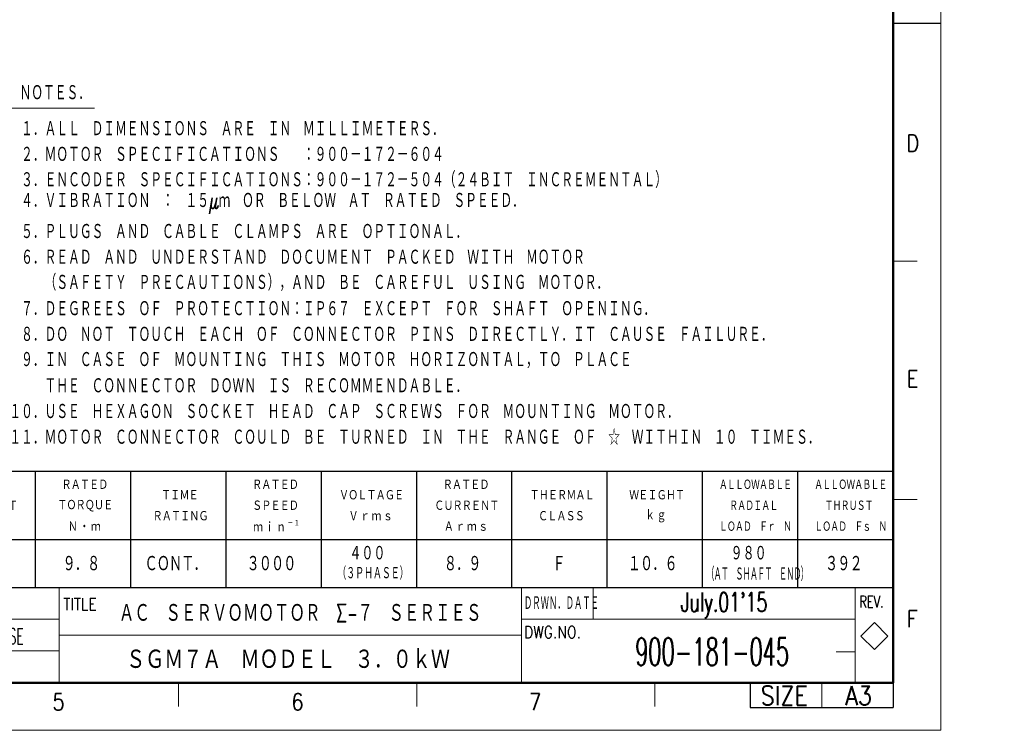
# Model space of a CAD drawing. Header units: millimetres. Extents: x 0 to 1300, y 0 to 891.
# Tile 126 of 146: x 680 to 1300, y 0 to 448. Entities that reach past the tile are written whole.
import ezdxf

# ---------------------------------------------------------------- set-up
doc = ezdxf.new("R2010")
doc.units = ezdxf.units.MM
doc.header["$LTSCALE"] = 0.545669
doc.layers.add('NoLayerName_001', color=7, linetype='Continuous')
doc.layers.add('NoLayerName_002', color=7, linetype='Continuous')
doc.styles.get("Standard").update_dxf_attribs({"font": 'txt', "bigfont": 'extfont2'})

# ---------------------------------------------------------------- blocks, each defined once
blk = doc.blocks.new('JZB_0004')
at = {"layer": 'NoLayerName_002', "color": 3, "lineweight": 13}
for s, insert, char_height, attachment_point in [("\\A1;\\W0.6667;July.01'15", (237.32, 14.64), 4, 5), ('\\A1;\\W0.7395;ＡＣ\u3000ＳＥＲＶＯＭＯＴＯＲ\u3000Σ-７\u3000ＳＥＲＩＥＳ', (110.32, 13.01), 4, 4), ('\\A1;\\W0.5714;T.HIROSE', (84.82, 8.14), 3.27, 5), ('\\A1;\\W0.5593;900-181-045', (234.82, 4.89), 5.82, 5), ('\\A1;\\W0.8333;ＳＧＭ７Ａ\u3000ＭＯＤＥＬ\u3000３．０ｋＷ', (145.82, 3.26), 4.36, 5)]:
    blk.add_mtext(s, dxfattribs=dict(at, insert=insert, char_height=char_height, attachment_point=attachment_point))

msp = doc.modelspace()

# ---------------------------------------------------------------- linework, layer by layer
at = {"layer": 'NoLayerName_001', "color": 7, "linetype": 'Continuous', "lineweight": 13}
for p, q in [((1260, 0), (1260, 891)), ((1040.99999923, 69.9999), (1040.99999988, 90)), ((1218.13493316, 67.85495525), (1209.64965178, 59.36967388)), ((1226.62021453, 59.36967388), (1218.13493316, 67.85495525)), ((1209.64965178, 59.36967388), (1218.13493316, 50.8843925)), ((1218.13493316, 50.8843925), (1226.62021453, 59.36967388)), ((1185, 30), (1185, 14.36967313)), ((1260, 0), (0, 0))]:
    msp.add_line(p, q, dxfattribs=at)
at = {"layer": 'NoLayerName_001', "color": 7, "linetype": 'Continuous', "lineweight": 50}
for p, q in [((1230, 861), (1230, 30)), ((1230, 30), (75, 30))]:
    msp.add_line(p, q, dxfattribs=at)
at = {"layer": 'NoLayerName_001', "color": 7, "linetype": 'Continuous', "lineweight": 25}
for p, q in [((1230, 445.5), (1260, 445.5)), ((495.00004704, 163.19999532), (1230, 163.19999532)), ((690.00003456, 90), (690.00003456, 163.19999532)), ((750.00003072, 90), (750.00003072, 163.19999532)), ((810.00002688, 90), (810.00002688, 163.19999532)), ((870.00002304, 90), (870.00002304, 163.19999532)), ((930.0000192, 90), (930.0000192, 163.19999532)), ((990.00001536, 90), (990.00001536, 163.19999532)), ((1050.00001152, 90), (1050.00001152, 163.19999532)), ((1110.00000768, 90), (1110.00000768, 163.19999532)), ((1170.00000384, 90), (1170.00000384, 163.19999532)), ((1230, 90), (1230, 163.19999532)), ((1230, 90), (1230, 150)), ((1230, 119.99999808), (495.00004704, 119.99999808)), ((75, 90), (1230, 90)), ((495, 90), (1230, 90)), ((495.00004704, 90), (1230, 90)), ((1140, 30), (1140, 14.36967313)), ((1230, 30), (1230, 15)), ((1230, 29.36967313), (1230, 14.36967313)), ((1230, 29.36967313), (1230, 14.36967313)), ((1140, 14.36967313), (1230, 14.36967313))]:
    msp.add_line(p, q, dxfattribs=at)
at = {"layer": 'NoLayerName_001', "color": 4, "linetype": 'Continuous', "lineweight": 13}
msp.add_line((673.09998424, 392.00007645), (727.09998078, 392.00007645), dxfattribs=at)
at = {"layer": 'NoLayerName_001', "color": 2, "linetype": 'Continuous', "lineweight": 13}
for p, q in [((1230, 295.5), (1245, 295.5)), ((1245, 145.5), (1230, 145.5)), ((704.99999985, 30), (705.00000132, 90)), ((995.99999988, 90), (995.99999794, 30)), ((1206, 30), (1206, 90)), ((1206, 89.36967291), (1206, 30)), ((705.00000038, 69.9999), (584.99999965, 69.9999)), ((996, 69.9999), (1205.9999998, 69.9999)), ((995.99999832, 60), (705.00000074, 60)), ((705.00000032, 50.0062505), (584.9999988, 50.0062505)), ((1206, 49.36977313), (1194, 49.36977313)), ((780, 30), (780, 15)), ((930, 30), (930, 15)), ((1080, 30), (1080, 15))]:
    msp.add_line(p, q, dxfattribs=at)

# ---------------------------------------------------------------- block references
at = {"layer": 'NoLayerName_001', "xscale": 3, "yscale": 3, "zscale": 3}
msp.add_blockref('JZB_0004', (411.54748535, 34.84499931), dxfattribs=at)

# ---------------------------------------------------------------- texts
at = {"layer": 'NoLayerName_001', "color": 7, "lineweight": 13}
for s, insert, char_height, attachment_point in [('\\A1;\\W0.6667;ＮＯＴＥＳ．', (679.98796625, 401.72007569), 10.0799999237, 4), ('\\A1;\\W0.6667;\u3000１．ＡＬＬ\u3000ＤＩＭＥＮＳＩＯＮＳ\u3000ＡＲＥ\u3000ＩＮ\u3000ＭＩＬＬＩＭＥＴＥＲＳ．', (673.57998421, 374.0000776), 10.0799999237, 7), ('\\A1;\\W0.6667;\u3000２．ＭＯＴＯＲ\u3000ＳＰＥＣＩＦＩＣＡＴＩＯＮＳ\u3000\u3000：９００－１７２－６０４', (673.57998421, 357.80007864), 10.0799999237, 7), ('\\A1;\\W0.6667;\u3000３．ＥＮＣＯＤＥＲ\u3000ＳＰＥＣＩＦＩＣＡＴＩＯＮＳ：９００－１７２－５０４（２４ＢＩＴ\u3000ＩＮＣＲＥＭＥＮＴＡＬ）', (673.57998421, 341.60007968), 10.0799999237, 7), ('\\A1;\\W0.6667;\u3000４．ＶＩＢＲＡＴＩＯＮ\u3000：\u3000１５μｍ\u3000ＯＲ\u3000ＢＥＬＯＷ\u3000ＡＴ\u3000ＲＡＴＥＤ\u3000ＳＰＥＥＤ．', (673.57998421, 325.40008071), 10.0799999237, 7), ('\\A1;\\W0.6667;\u3000５．ＰＬＵＧＳ\u3000ＡＮＤ\u3000ＣＡＢＬＥ\u3000ＣＬＡＭＰＳ\u3000ＡＲＥ\u3000ＯＰＴＩＯＮＡＬ．', (673.57998421, 309.20008175), 10.0799999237, 7), ('\\A1;\\W0.6667;\u3000６．ＲＥＡＤ\u3000ＡＮＤ\u3000ＵＮＤＥＲＳＴＡＮＤ\u3000ＤＯＣＵＭＥＮＴ\u3000ＰＡＣＫＥＤ\u3000ＷＩＴＨ\u3000ＭＯＴＯＲ', (673.57998421, 293.00008279), 10.0799999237, 7), ('\\A1;\\W0.6667;\u3000\u3000\u3000（ＳＡＦＥＴＹ\u3000ＰＲＥＣＡＵＴＩＯＮＳ），ＡＮＤ\u3000ＢＥ\u3000ＣＡＲＥＦＵＬ\u3000ＵＳＩＮＧ\u3000ＭＯＴＯＲ．', (673.57998421, 276.80008382), 10.0799999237, 7), ('\\A1;\\W0.6667;\u3000７．ＤＥＧＲＥＥＳ\u3000ＯＦ\u3000ＰＲＯＴＥＣＴＩＯＮ：ＩＰ６７\u3000ＥＸＣＥＰＴ\u3000ＦＯＲ\u3000ＳＨＡＦＴ\u3000ＯＰＥＮＩＮＧ．', (673.57998421, 260.60008486), 10.0799999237, 7), ('\\A1;\\W0.6667;\u3000８．ＤＯ\u3000ＮＯＴ\u3000ＴＯＵＣＨ\u3000ＥＡＣＨ\u3000ＯＦ\u3000ＣＯＮＮＥＣＴＯＲ\u3000ＰＩＮＳ\u3000ＤＩＲＥＣＴＬＹ．ＩＴ\u3000ＣＡＵＳＥ\u3000ＦＡＩＬＵＲＥ．', (673.57998421, 244.4000859), 10.0799999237, 7), ('\\A1;\\W0.6667;\u3000９．ＩＮ\u3000ＣＡＳＥ\u3000ＯＦ\u3000ＭＯＵＮＴＩＮＧ\u3000ＴＨＩＳ\u3000ＭＯＴＯＲ\u3000ＨＯＲＩＺＯＮＴＡＬ，ＴＯ\u3000ＰＬＡＣＥ', (673.57998421, 228.20008693), 10.0799999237, 7), ('\\A1;\\W0.6667;\u3000\u3000\u3000ＴＨＥ\u3000ＣＯＮＮＥＣＴＯＲ\u3000ＤＯＷＮ\u3000ＩＳ\u3000ＲＥＣＯＭＭＥＮＤＡＢＬＥ．', (673.57998421, 212.00008797), 10.0799999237, 7), ('\\A1;\\W0.6667;１０．ＵＳＥ\u3000ＨＥＸＡＧＯＮ\u3000ＳＯＣＫＥＴ\u3000ＨＥＡＤ\u3000ＣＡＰ\u3000ＳＣＲＥＷＳ\u3000ＦＯＲ\u3000ＭＯＵＮＴＩＮＧ\u3000ＭＯＴＯＲ．', (673.57998421, 195.80008901), 10.0799999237, 7), ('\\A1;\\W0.6667;１１．ＭＯＴＯＲ\u3000ＣＯＮＮＥＣＴＯＲ\u3000ＣＯＵＬＤ\u3000ＢＥ\u3000ＴＵＲＮＥＤ\u3000ＩＮ\u3000ＴＨＥ\u3000ＲＡＮＧＥ\u3000ＯＦ\u3000☆\u3000ＷＩＴＨＩＮ\u3000１０\u3000ＴＩＭＥＳ．', (673.57998421, 179.60009004), 10.0799999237, 7), ('\\A1;\\W0.7161;\\T0.9309;ＲＡＴＥＤ', (706.46878302, 154.79999644), 6.6666665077, 4), ('\\A1;\\W0.7161;\\T0.9309;ＲＡＴＥＤ', (826.46877534, 154.79999644), 6.6666665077, 4), ('\\A1;\\W0.7161;\\T0.9309;ＲＡＴＥＤ', (946.46876766, 154.79999644), 6.6666665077, 4), ('\\A1;\\W0.5833;\\T0.9286;ＡＬＬＯＷＡＢＬＥ', (1120.33338088, 154.7999974), 6.6666665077, 4), ('\\A1;\\W0.5833;\\T0.9286;ＡＬＬＯＷＡＢＬＥ', (1180.33337704, 154.7999974), 6.6666665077, 4), ('\\A1;\\W0.7161;\\T0.9309;ＴＩＭＥ', (769.13543563, 148.19999686), 6.6666665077, 4), ('\\A1;\\W0.7161;\\T0.9309;ＶＯＬＴＡＧＥ', (881.13542809, 148.19999706), 6.6666665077, 4), ('\\A1;\\W0.7161;\\T0.9309;ＴＨＥＲＭＡＬ', (1001.13548144, 148.19999686), 6.6666665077, 4), ('\\A1;\\W0.7161;\\T0.9309;ＷＥＩＧＨＴ', (1063.80213405, 148.19999686), 6.6666665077, 4), ('\\A1;\\W0.7161;\\T0.9309;ＯＵＴＰＵＴ', (643.8020999, 141.59999729), 6.6666665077, 4), ('\\A1;\\W0.7161;\\T0.9309;ＴＯＲＱＵＥ', (703.80209606, 141.59999729), 6.6666665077, 4), ('\\A1;\\W0.7161;\\T0.9309;ＳＰＥＥＤ', (826.46877534, 141.59999729), 6.6666665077, 4), ('\\A1;\\W0.7161;\\T0.9309;ＣＵＲＲＥＮＴ', (941.13542425, 141.59999729), 6.6666665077, 4), ('\\A1;\\W0.5833;\\T0.9286;ＲＡＤＩＡＬ', (1126.8333805, 141.59999805), 6.6666665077, 4), ('\\A1;\\W0.5833;\\T0.9286;ＴＨＲＵＳＴ', (1186.83337666, 141.59999805), 6.6666665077, 4), ('\\A1;\\W0.7161;\\T0.9309;ＲＡＴＩＮＧ', (763.80209222, 134.99999771), 6.6666665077, 4), ('\\A1;\\W0.7161;\\T1.1636;Ｖｒｍｓ', (887.13542811, 134.99999733), 6.6666665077, 4), ('\\A1;\\W0.7161;\\T0.9309;ＣＬＡＳＳ', (1006.46876382, 134.99999771), 6.6666665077, 4), ('\\A1;\\W0.7161;\\T1.1636;ｋｇ', (1073.80213392, 134.99999733), 6.6666665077, 4), ('\\A1;\\W0.7161;\\T1.1636;Ｎ・ｍ', (710.46878303, 128.39999775), 6.6666665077, 4), ('\\A1;\\W0.7473;\\T1.1636;ｍｉｎ{\\A1;\\H0.50x;\\S－１^ ;}', (827.0385874, 128.39999779), 6.6666665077, 4), ('\\A1;\\W0.7161;\\T1.1636;Ａｒｍｓ', (947.13542427, 128.39999775), 6.6666665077, 4), ('\\A1;\\W0.5833;\\T0.9286;ＬＯＡＤ\u3000Ｆｒ\u3000Ｎ', (1120.33338088, 128.39999851), 6.6666665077, 4), ('\\A1;\\W0.5833;\\T0.9286;ＬＯＡＤ\u3000Ｆｓ\u3000Ｎ', (1180.33337704, 128.39999851), 6.6666665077, 4), ('\\A1;\\W0.7162;４００', (887.62463379, 111.60000019), 9.6000003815, 4), ('\\A1;\\W0.7162;９８０', (1127.62463379, 111.60000019), 9.6000003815, 4), ('\\A1;\\W0.7353;\\T0.9333;９．８', (707.1000061, 105.00000038), 10.2000007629, 4), ('\\A1;\\W0.7353;\\T0.9333;ＣＯＮＴ．', (758.70001221, 105.00000038), 10.2000007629, 4), ('\\A1;\\W0.7353;\\T0.9333;３０００', (822.8999939, 105.00000038), 10.2000007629, 4), ('\\A1;\\W0.7353;\\T0.9333;８．９', (947.1000061, 105.00000038), 10.2000007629, 4), ('\\A1;\\W0.7353;\\T0.9333;Ｆ', (1015.5, 105.00000038), 10.2000007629, 4), ('\\A1;\\W0.7353;\\T0.9333;１０．６', (1062.90002441, 105.00000038), 10.2000007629, 4), ('\\A1;\\W0.7353;\\T0.9333;３９２', (1187.09997559, 105.00000038), 10.2000007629, 4), ('\\A1;\\W0.5000;（３ＰＨＡＳＥ）', (880.07718389, 98.99999973), 8, 4), ('\\A1;\\W0.4167;\\T0.9000;（ＡＴ\u3000ＳＨＡＦＴ\u3000ＥＮＤ）', (1112.37750915, 98.40000104), 8.6999998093, 4), ('\\A1;\\W0.8600;DWG.NO.', (997.52510631, 58.07452217), 7.5, 7)]:
    msp.add_mtext(s, dxfattribs=dict(at, insert=insert, char_height=char_height, attachment_point=attachment_point))
at = {"layer": 'NoLayerName_001', "color": 2, "lineweight": 13}
for s, insert, char_height, attachment_point in [('\\A1;\\W0.8600;D', (1238.332911, 364.710798), 10.5, 7), ('\\A1;\\W0.8600;E', (1238.45463, 216.164961), 10.5, 7), ('\\A1;\\W0.8600;TITLE', (707.52423431, 75.69873636), 7.5, 7), ('\\A1;\\W0.4167;ＤＲＷＮ．ＤＡＴＥ', (997.52510631, 75.67552217), 9, 7), ('\\A1;\\W0.7000;REV.', (1208.651628, 77.3243662), 7.5, 7), ('\\A1;\\W0.8600;F', (1238.567337, 64.993005), 10.5, 7), ('\\A1;\\W0.8600;SIZE', (1161.38868436, 15.86967171), 12, 8), ('\\A1;\\W0.8600;A3', (1208.18480752, 15.86967033), 12, 8), ('\\A1;\\W0.8600;5', (700.662816, 12.678192), 10.5, 7), ('\\A1;\\W0.8600;6', (851.043978, 12.694008), 10.5, 7), ('\\A1;\\W0.8600;7', (1000.77426961, 12.694008), 10.5, 7)]:
    msp.add_mtext(s, dxfattribs=dict(at, insert=insert, char_height=char_height, attachment_point=attachment_point))

doc.saveas('drawing.dxf')
